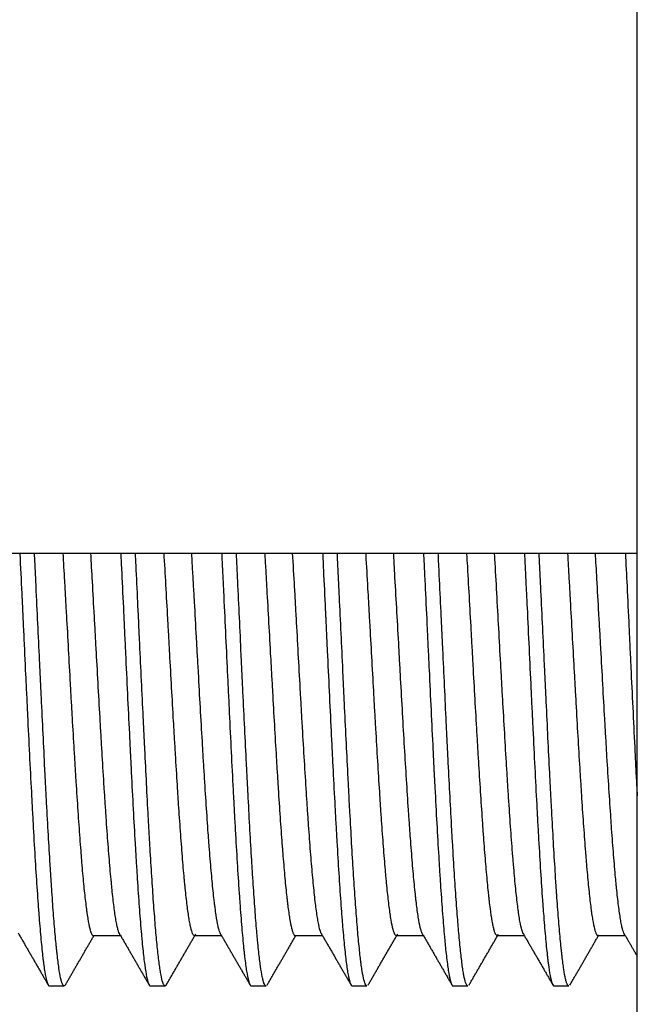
# Model space of a CAD drawing. Header units: millimetres. Extents: x 7592 to 10531, y 3981 to 6059.
# Tile 102 of 130: x 9457 to 9468, y 5519 to 5536. Entities that reach past the tile are written whole.
import ezdxf

# ---------------------------------------------------------------- set-up
doc = ezdxf.new("R2010")
doc.units = ezdxf.units.MM

msp = doc.modelspace()

# ---------------------------------------------------------------- linework, layer by layer
at = {"linetype": 'Continuous'}
for p, q in [((9467.966, 5475.9), (9467.966, 5577.592)), ((9446.968, 5526.846), (9467.969, 5526.846)), ((9458.536, 5520.221), (9459.008, 5520.221)), ((9460.286, 5520.221), (9460.758, 5520.221)), ((9462.036, 5520.221), (9462.508, 5520.221)), ((9463.786, 5520.221), (9464.258, 5520.221)), ((9465.536, 5520.221), (9466.008, 5520.221)), ((9467.286, 5520.221), (9467.758, 5520.221)), ((9457.776, 5519.346), (9458.031, 5519.346)), ((9459.526, 5519.346), (9459.781, 5519.346)), ((9461.276, 5519.346), (9461.531, 5519.346)), ((9463.026, 5519.346), (9463.281, 5519.346)), ((9464.776, 5519.346), (9465.031, 5519.346)), ((9466.526, 5519.346), (9466.781, 5519.346))]:
    msp.add_line(p, q, dxfattribs=at)
for points, knots in [([(9457.262, 5526.848), (9457.262, 5526.844), (9457.263, 5526.841), (9457.274, 5526.612), (9457.285, 5526.382), (9457.297, 5526.118), (9457.299, 5526.089), (9457.302, 5526.03), (9457.306, 5525.942), (9457.316, 5525.736), (9457.324, 5525.56), (9457.34, 5525.209), (9457.351, 5524.975), (9457.368, 5524.624), (9457.374, 5524.508), (9457.382, 5524.333), (9457.385, 5524.274), (9457.39, 5524.158), (9457.393, 5524.099), (9457.407, 5523.809), (9457.418, 5523.582), (9457.44, 5523.138), (9457.451, 5522.921), (9457.468, 5522.603), (9457.474, 5522.498), (9457.482, 5522.343), (9457.485, 5522.292), (9457.49, 5522.189), (9457.493, 5522.139), (9457.507, 5521.889), (9457.518, 5521.699), (9457.54, 5521.336), (9457.551, 5521.164), (9457.568, 5520.918), (9457.573, 5520.839), (9457.581, 5520.743), (9457.582, 5520.724), (9457.585, 5520.686), (9457.589, 5520.629), (9457.593, 5520.575), (9457.607, 5520.397), (9457.629, 5520.138), (9457.651, 5519.926), (9457.665, 5519.808), (9457.668, 5519.786), (9457.673, 5519.742), (9457.676, 5519.721), (9457.685, 5519.66), (9457.69, 5519.623), (9457.707, 5519.523), (9457.718, 5519.47), (9457.74, 5519.391), (9457.751, 5519.365), (9457.764, 5519.352), (9457.765, 5519.351), (9457.768, 5519.349), (9457.769, 5519.348), (9457.772, 5519.346), (9457.774, 5519.346), (9457.776, 5519.346)], [0, 0, 0, 0, 0.001037, 0.001037, 0.065837, 0.065837, 0.073937, 0.073937, 0.082037, 0.098237, 0.130638, 0.130638, 0.195438, 0.195438, 0.227838, 0.227838, 0.244038, 0.244038, 0.260239, 0.260239, 0.325039, 0.325039, 0.389839, 0.389839, 0.42224, 0.42224, 0.43844, 0.43844, 0.45464, 0.45464, 0.51944, 0.51944, 0.584241, 0.584241, 0.616641, 0.616641, 0.624741, 0.624741, 0.632841, 0.649041, 0.649041, 0.713842, 0.778642, 0.778642, 0.794842, 0.794842, 0.811042, 0.811042, 0.843442, 0.843442, 0.908243, 0.908243, 0.973043, 0.973043, 0.981143, 0.981143, 0.989243, 0.989243, 1, 1, 1, 1]), ([(9458.053, 5519.365), (9458.046, 5519.353), (9458.039, 5519.346), (9458.021, 5519.346), (9458.011, 5519.357), (9457.998, 5519.386), (9457.996, 5519.393), (9457.991, 5519.407), (9457.983, 5519.431), (9457.975, 5519.462), (9457.96, 5519.531), (9457.95, 5519.589), (9457.93, 5519.726), (9457.92, 5519.805), (9457.907, 5519.919), (9457.905, 5519.942), (9457.9, 5519.991), (9457.892, 5520.065), (9457.884, 5520.145), (9457.869, 5520.311), (9457.849, 5520.553), (9457.829, 5520.831), (9457.816, 5521.017), (9457.814, 5521.055), (9457.809, 5521.132), (9457.806, 5521.171), (9457.798, 5521.289), (9457.793, 5521.37), (9457.778, 5521.616), (9457.758, 5521.958), (9457.738, 5522.326), (9457.725, 5522.565), (9457.722, 5522.613), (9457.717, 5522.71), (9457.715, 5522.759), (9457.707, 5522.907), (9457.702, 5523.006), (9457.687, 5523.306), (9457.667, 5523.713), (9457.646, 5524.131), (9457.631, 5524.45), (9457.626, 5524.557), (9457.616, 5524.773), (9457.611, 5524.88), (9457.596, 5525.202), (9457.586, 5525.416), (9457.565, 5525.843), (9457.555, 5526.055), (9457.54, 5526.372), (9457.535, 5526.478), (9457.527, 5526.636), (9457.525, 5526.688), (9457.52, 5526.776), (9457.519, 5526.812), (9457.517, 5526.847)], [0, 0, 0, 0, 0.041251, 0.041251, 0.097915, 0.097915, 0.112081, 0.112081, 0.126247, 0.154578, 0.154578, 0.211242, 0.211242, 0.267906, 0.267906, 0.282072, 0.282072, 0.296237, 0.324569, 0.324569, 0.381233, 0.437897, 0.437897, 0.452063, 0.452063, 0.466228, 0.466228, 0.49456, 0.49456, 0.551224, 0.607888, 0.607888, 0.622053, 0.622053, 0.636219, 0.636219, 0.664551, 0.664551, 0.721215, 0.777878, 0.777878, 0.80621, 0.80621, 0.834542, 0.834542, 0.891206, 0.891206, 0.947869, 0.947869, 0.976201, 0.976201, 0.990367, 0.990367, 1, 1, 1, 1]), ([(9458.008, 5526.847), (9458.018, 5526.689), (9458.027, 5526.528), (9458.039, 5526.316), (9458.042, 5526.267), (9458.047, 5526.168), (9458.05, 5526.119), (9458.058, 5525.971), (9458.064, 5525.872), (9458.081, 5525.576), (9458.092, 5525.378), (9458.114, 5524.982), (9458.124, 5524.783), (9458.138, 5524.535), (9458.141, 5524.485), (9458.147, 5524.386), (9458.149, 5524.337), (9458.158, 5524.19), (9458.163, 5524.093), (9458.18, 5523.805), (9458.191, 5523.616), (9458.207, 5523.339), (9458.213, 5523.247), (9458.221, 5523.111), (9458.224, 5523.066), (9458.229, 5522.976), (9458.232, 5522.932), (9458.246, 5522.71), (9458.257, 5522.54), (9458.279, 5522.215), (9458.29, 5522.059), (9458.307, 5521.836), (9458.315, 5521.727), (9458.323, 5521.623), (9458.329, 5521.554), (9458.331, 5521.52), (9458.345, 5521.354), (9458.356, 5521.231), (9458.378, 5521.005), (9458.389, 5520.902), (9458.406, 5520.762), (9458.411, 5520.718), (9458.42, 5520.655), (9458.422, 5520.635), (9458.428, 5520.596), (9458.431, 5520.578), (9458.445, 5520.488), (9458.466, 5520.367), (9458.488, 5520.291), (9458.502, 5520.258), (9458.505, 5520.252), (9458.511, 5520.242), (9458.513, 5520.238), (9458.522, 5520.227), (9458.527, 5520.223), (9458.534, 5520.221), (9458.535, 5520.221), (9458.537, 5520.221)], [0, 0, 0, 0, 0.052658, 0.052658, 0.06833, 0.06833, 0.084002, 0.084002, 0.115346, 0.115346, 0.178034, 0.178034, 0.240722, 0.240722, 0.256394, 0.256394, 0.272066, 0.272066, 0.30341, 0.30341, 0.366098, 0.366098, 0.397442, 0.397442, 0.413114, 0.413114, 0.428786, 0.428786, 0.491475, 0.491475, 0.554163, 0.554163, 0.585507, 0.601179, 0.601179, 0.616851, 0.616851, 0.679539, 0.679539, 0.742227, 0.742227, 0.773571, 0.773571, 0.789243, 0.789243, 0.804915, 0.804915, 0.867603, 0.930291, 0.930291, 0.945963, 0.945963, 0.961635, 0.961635, 0.992979, 0.992979, 1, 1, 1, 1]), ([(9458.997, 5520.24), (9458.986, 5520.257), (9458.975, 5520.286), (9458.958, 5520.347), (9458.953, 5520.37), (9458.944, 5520.411), (9458.941, 5520.425), (9458.936, 5520.456), (9458.933, 5520.471), (9458.918, 5520.554), (9458.907, 5520.631), (9458.885, 5520.808), (9458.873, 5520.908), (9458.859, 5521.046), (9458.856, 5521.075), (9458.851, 5521.133), (9458.848, 5521.163), (9458.839, 5521.255), (9458.833, 5521.318), (9458.816, 5521.514), (9458.805, 5521.653), (9458.782, 5521.95), (9458.771, 5522.108), (9458.757, 5522.316), (9458.754, 5522.358), (9458.748, 5522.443), (9458.746, 5522.485), (9458.737, 5522.615), (9458.731, 5522.702), (9458.714, 5522.969), (9458.703, 5523.153), (9458.686, 5523.436), (9458.678, 5523.58), (9458.669, 5523.727), (9458.663, 5523.826), (9458.66, 5523.875), (9458.646, 5524.124), (9458.635, 5524.324), (9458.612, 5524.727), (9458.601, 5524.93), (9458.584, 5525.237), (9458.578, 5525.34), (9458.57, 5525.494), (9458.567, 5525.546), (9458.561, 5525.649), (9458.558, 5525.7), (9458.544, 5525.955), (9458.523, 5526.326), (9458.503, 5526.687), (9458.493, 5526.85)], [0, 0, 0, 0, 0.06537, 0.06537, 0.099136, 0.099136, 0.116018, 0.116018, 0.132901, 0.132901, 0.200432, 0.200432, 0.267963, 0.267963, 0.284846, 0.284846, 0.301729, 0.301729, 0.335494, 0.335494, 0.403025, 0.403025, 0.470556, 0.470556, 0.487439, 0.487439, 0.504322, 0.504322, 0.538088, 0.538088, 0.605619, 0.605619, 0.639384, 0.656267, 0.656267, 0.67315, 0.67315, 0.740681, 0.740681, 0.808212, 0.808212, 0.841977, 0.841977, 0.85886, 0.85886, 0.875743, 0.875743, 0.943274, 1, 1, 1, 1]), ([(9459.012, 5526.847), (9459.018, 5526.737), (9459.023, 5526.626), (9459.04, 5526.285), (9459.051, 5526.054), (9459.067, 5525.703), (9459.073, 5525.586), (9459.081, 5525.408), (9459.084, 5525.349), (9459.089, 5525.23), (9459.092, 5525.171), (9459.106, 5524.876), (9459.117, 5524.642), (9459.139, 5524.178), (9459.15, 5523.949), (9459.167, 5523.608), (9459.173, 5523.495), (9459.18, 5523.354), (9459.181, 5523.326), (9459.184, 5523.27), (9459.188, 5523.186), (9459.192, 5523.104), (9459.206, 5522.83), (9459.217, 5522.618), (9459.239, 5522.208), (9459.25, 5522.009), (9459.264, 5521.769), (9459.267, 5521.721), (9459.273, 5521.627), (9459.275, 5521.58), (9459.284, 5521.442), (9459.289, 5521.353), (9459.306, 5521.092), (9459.317, 5520.929), (9459.339, 5520.623), (9459.35, 5520.481), (9459.363, 5520.332), (9459.364, 5520.316), (9459.367, 5520.284), (9459.369, 5520.268), (9459.373, 5520.22), (9459.381, 5520.128), (9459.389, 5520.043), (9459.406, 5519.883), (9459.417, 5519.79), (9459.439, 5519.628), (9459.45, 5519.56), (9459.464, 5519.491), (9459.467, 5519.479), (9459.473, 5519.455), (9459.481, 5519.422), (9459.489, 5519.397), (9459.505, 5519.358), (9459.516, 5519.346), (9459.526, 5519.346)], [0, 0, 0, 0, 0.031606, 0.031606, 0.096373, 0.096373, 0.128757, 0.128757, 0.144948, 0.144948, 0.16114, 0.16114, 0.225907, 0.225907, 0.290674, 0.290674, 0.323057, 0.323057, 0.331153, 0.331153, 0.339249, 0.355441, 0.355441, 0.420208, 0.420208, 0.484974, 0.484974, 0.501166, 0.501166, 0.517358, 0.517358, 0.549741, 0.549741, 0.614508, 0.614508, 0.679275, 0.679275, 0.687371, 0.687371, 0.695467, 0.695467, 0.711658, 0.744042, 0.744042, 0.808809, 0.808809, 0.873576, 0.873576, 0.889767, 0.889767, 0.905959, 0.938343, 0.938343, 1, 1, 1, 1]), ([(9459.803, 5519.364), (9459.8, 5519.359), (9459.797, 5519.356), (9459.792, 5519.35), (9459.789, 5519.348), (9459.784, 5519.346), (9459.782, 5519.346), (9459.774, 5519.347), (9459.769, 5519.351), (9459.754, 5519.371), (9459.733, 5519.421), (9459.713, 5519.516), (9459.701, 5519.591), (9459.698, 5519.606), (9459.693, 5519.639), (9459.69, 5519.656), (9459.683, 5519.709), (9459.678, 5519.748), (9459.663, 5519.87), (9459.642, 5520.054), (9459.622, 5520.278), (9459.607, 5520.462), (9459.602, 5520.526), (9459.592, 5520.66), (9459.586, 5520.728), (9459.571, 5520.94), (9459.561, 5521.089), (9459.541, 5521.403), (9459.531, 5521.568), (9459.516, 5521.827), (9459.51, 5521.916), (9459.503, 5522.051), (9459.5, 5522.097), (9459.495, 5522.189), (9459.493, 5522.235), (9459.48, 5522.468), (9459.47, 5522.659), (9459.45, 5523.049), (9459.44, 5523.249), (9459.424, 5523.555), (9459.419, 5523.659), (9459.412, 5523.816), (9459.409, 5523.868), (9459.404, 5523.974), (9459.401, 5524.026), (9459.389, 5524.291), (9459.379, 5524.503), (9459.359, 5524.928), (9459.349, 5525.142), (9459.333, 5525.463), (9459.328, 5525.57), (9459.321, 5525.732), (9459.318, 5525.786), (9459.313, 5525.893), (9459.31, 5525.947), (9459.298, 5526.215), (9459.287, 5526.426), (9459.274, 5526.705), (9459.27, 5526.776), (9459.267, 5526.847)], [0, 0, 0, 0, 0.015888, 0.015888, 0.030073, 0.030073, 0.044258, 0.044258, 0.072628, 0.072628, 0.129369, 0.18611, 0.18611, 0.200295, 0.200295, 0.21448, 0.21448, 0.242851, 0.242851, 0.299592, 0.356332, 0.356332, 0.384703, 0.384703, 0.413073, 0.413073, 0.469814, 0.469814, 0.526555, 0.526555, 0.554925, 0.554925, 0.56911, 0.56911, 0.583296, 0.583296, 0.640036, 0.640036, 0.696777, 0.696777, 0.725148, 0.725148, 0.739333, 0.739333, 0.753518, 0.753518, 0.810259, 0.810259, 0.867, 0.867, 0.89537, 0.89537, 0.909555, 0.909555, 0.92374, 0.92374, 0.980481, 0.980481, 1, 1, 1, 1]), ([(9459.758, 5526.853), (9459.769, 5526.671), (9459.779, 5526.486), (9459.801, 5526.105), (9459.812, 5525.908), (9459.826, 5525.66), (9459.829, 5525.61), (9459.834, 5525.51), (9459.837, 5525.459), (9459.845, 5525.309), (9459.851, 5525.21), (9459.867, 5524.912), (9459.878, 5524.714), (9459.9, 5524.322), (9459.911, 5524.127), (9459.925, 5523.886), (9459.928, 5523.837), (9459.933, 5523.741), (9459.936, 5523.694), (9459.945, 5523.552), (9459.95, 5523.458), (9459.967, 5523.182), (9459.978, 5523.003), (9459.994, 5522.743), (9460.002, 5522.614), (9460.01, 5522.488), (9460.016, 5522.405), (9460.019, 5522.364), (9460.033, 5522.16), (9460.044, 5522.005), (9460.066, 5521.712), (9460.077, 5521.574), (9460.093, 5521.379), (9460.101, 5521.285), (9460.11, 5521.196), (9460.115, 5521.137), (9460.118, 5521.108), (9460.132, 5520.968), (9460.143, 5520.867), (9460.165, 5520.686), (9460.176, 5520.606), (9460.193, 5520.502), (9460.198, 5520.47), (9460.206, 5520.426), (9460.209, 5520.412), (9460.215, 5520.386), (9460.217, 5520.373), (9460.231, 5520.315), (9460.253, 5520.245), (9460.275, 5520.221), (9460.286, 5520.221)], [0, 0, 0, 0, 0.060621, 0.060621, 0.123246, 0.123246, 0.138903, 0.138903, 0.154559, 0.154559, 0.185872, 0.185872, 0.248497, 0.248497, 0.311122, 0.311122, 0.326779, 0.326779, 0.342435, 0.342435, 0.373747, 0.373747, 0.436373, 0.436373, 0.467685, 0.483342, 0.483342, 0.498998, 0.498998, 0.561623, 0.561623, 0.624248, 0.624248, 0.655561, 0.671217, 0.671217, 0.686874, 0.686874, 0.749499, 0.749499, 0.812124, 0.812124, 0.843437, 0.843437, 0.859093, 0.859093, 0.874749, 0.874749, 0.937375, 1, 1, 1, 1]), ([(9460.747, 5520.24), (9460.743, 5520.247), (9460.738, 5520.255), (9460.728, 5520.279), (9460.722, 5520.296), (9460.711, 5520.336), (9460.705, 5520.359), (9460.688, 5520.436), (9460.677, 5520.5), (9460.66, 5520.613), (9460.652, 5520.674), (9460.643, 5520.741), (9460.637, 5520.788), (9460.635, 5520.812), (9460.62, 5520.936), (9460.609, 5521.044), (9460.586, 5521.282), (9460.575, 5521.411), (9460.558, 5521.619), (9460.552, 5521.691), (9460.544, 5521.802), (9460.541, 5521.84), (9460.535, 5521.916), (9460.532, 5521.955), (9460.518, 5522.15), (9460.496, 5522.477), (9460.473, 5522.831), (9460.459, 5523.061), (9460.456, 5523.108), (9460.45, 5523.202), (9460.447, 5523.249), (9460.439, 5523.391), (9460.433, 5523.487), (9460.416, 5523.776), (9460.405, 5523.972), (9460.382, 5524.371), (9460.371, 5524.573), (9460.357, 5524.83), (9460.354, 5524.881), (9460.348, 5524.984), (9460.345, 5525.035), (9460.337, 5525.189), (9460.331, 5525.291), (9460.314, 5525.597), (9460.303, 5525.8), (9460.286, 5526.103), (9460.277, 5526.254), (9460.269, 5526.404), (9460.263, 5526.504), (9460.26, 5526.554), (9460.252, 5526.688), (9460.248, 5526.771), (9460.243, 5526.853)], [0, 0, 0, 0, 0.025932, 0.025932, 0.059697, 0.059697, 0.093463, 0.093463, 0.160994, 0.160994, 0.194759, 0.211642, 0.211642, 0.228525, 0.228525, 0.296056, 0.296056, 0.363587, 0.363587, 0.397353, 0.397353, 0.414235, 0.414235, 0.431118, 0.431118, 0.498649, 0.56618, 0.56618, 0.583063, 0.583063, 0.599946, 0.599946, 0.633711, 0.633711, 0.701243, 0.701243, 0.768774, 0.768774, 0.785656, 0.785656, 0.802539, 0.802539, 0.836305, 0.836305, 0.903836, 0.903836, 0.937601, 0.954484, 0.954484, 0.971367, 0.971367, 1, 1, 1, 1]), ([(9460.762, 5526.853), (9460.767, 5526.748), (9460.772, 5526.643), (9460.779, 5526.508), (9460.78, 5526.478), (9460.783, 5526.42), (9460.787, 5526.333), (9460.791, 5526.246), (9460.805, 5525.955), (9460.816, 5525.722), (9460.838, 5525.254), (9460.849, 5525.02), (9460.863, 5524.726), (9460.866, 5524.667), (9460.872, 5524.549), (9460.875, 5524.49), (9460.883, 5524.314), (9460.889, 5524.198), (9460.905, 5523.852), (9460.916, 5523.626), (9460.938, 5523.181), (9460.949, 5522.962), (9460.962, 5522.721), (9460.963, 5522.694), (9460.966, 5522.641), (9460.967, 5522.614), (9460.972, 5522.535), (9460.98, 5522.378), (9460.988, 5522.225), (9461.005, 5521.926), (9461.016, 5521.735), (9461.038, 5521.37), (9461.049, 5521.195), (9461.063, 5520.988), (9461.066, 5520.947), (9461.072, 5520.867), (9461.08, 5520.749), (9461.088, 5520.637), (9461.105, 5520.423), (9461.116, 5520.292), (9461.133, 5520.112), (9461.138, 5520.055), (9461.146, 5519.974), (9461.149, 5519.948), (9461.155, 5519.897), (9461.158, 5519.872), (9461.171, 5519.753), (9461.183, 5519.671), (9461.205, 5519.534), (9461.216, 5519.479), (9461.233, 5519.417), (9461.238, 5519.4), (9461.245, 5519.383), (9461.246, 5519.38), (9461.249, 5519.374), (9461.251, 5519.371), (9461.255, 5519.363), (9461.258, 5519.359), (9461.266, 5519.349), (9461.271, 5519.346), (9461.276, 5519.346)], [0, 0, 0, 0, 0.029808, 0.029808, 0.037908, 0.037908, 0.046008, 0.062208, 0.062208, 0.127008, 0.127008, 0.191809, 0.191809, 0.208009, 0.208009, 0.224209, 0.224209, 0.256609, 0.256609, 0.321409, 0.321409, 0.38621, 0.38621, 0.39431, 0.39431, 0.40241, 0.40241, 0.41861, 0.45101, 0.45101, 0.51581, 0.51581, 0.58061, 0.58061, 0.596811, 0.596811, 0.613011, 0.645411, 0.645411, 0.710211, 0.710211, 0.742611, 0.742611, 0.758811, 0.758811, 0.775011, 0.775011, 0.839812, 0.839812, 0.904612, 0.904612, 0.937012, 0.937012, 0.945112, 0.945112, 0.953212, 0.953212, 0.969412, 0.969412, 1, 1, 1, 1]), ([(9461.531, 5519.346), (9461.53, 5519.346), (9461.528, 5519.346), (9461.517, 5519.35), (9461.506, 5519.365), (9461.491, 5519.405), (9461.486, 5519.422), (9461.478, 5519.451), (9461.476, 5519.461), (9461.471, 5519.483), (9461.468, 5519.495), (9461.456, 5519.557), (9461.446, 5519.619), (9461.425, 5519.762), (9461.415, 5519.845), (9461.4, 5519.986), (9461.395, 5520.035), (9461.387, 5520.114), (9461.385, 5520.141), (9461.38, 5520.196), (9461.377, 5520.224), (9461.364, 5520.368), (9461.354, 5520.492), (9461.334, 5520.757), (9461.324, 5520.899), (9461.309, 5521.125), (9461.304, 5521.202), (9461.296, 5521.322), (9461.294, 5521.363), (9461.289, 5521.445), (9461.286, 5521.486), (9461.273, 5521.696), (9461.263, 5521.87), (9461.243, 5522.229), (9461.233, 5522.415), (9461.218, 5522.702), (9461.213, 5522.799), (9461.205, 5522.947), (9461.203, 5522.997), (9461.197, 5523.097), (9461.195, 5523.148), (9461.182, 5523.401), (9461.172, 5523.606), (9461.152, 5524.021), (9461.142, 5524.231), (9461.126, 5524.549), (9461.121, 5524.656), (9461.111, 5524.87), (9461.106, 5524.978), (9461.091, 5525.303), (9461.081, 5525.517), (9461.061, 5525.944), (9461.05, 5526.155), (9461.032, 5526.528), (9461.025, 5526.69), (9461.017, 5526.851)], [0, 0, 0, 0, 0.008511, 0.008511, 0.067613, 0.067613, 0.097164, 0.097164, 0.111939, 0.111939, 0.126714, 0.126714, 0.185816, 0.185816, 0.244918, 0.244918, 0.274468, 0.274468, 0.289244, 0.289244, 0.304019, 0.304019, 0.363121, 0.363121, 0.422223, 0.422223, 0.451773, 0.451773, 0.466549, 0.466549, 0.481324, 0.481324, 0.540426, 0.540426, 0.599527, 0.599527, 0.629078, 0.629078, 0.643854, 0.643854, 0.658629, 0.658629, 0.717731, 0.717731, 0.776832, 0.776832, 0.806383, 0.806383, 0.835934, 0.835934, 0.895036, 0.895036, 0.954137, 0.954137, 1, 1, 1, 1]), ([(9461.508, 5526.856), (9461.509, 5526.841), (9461.51, 5526.826), (9461.516, 5526.716), (9461.522, 5526.62), (9461.533, 5526.426), (9461.538, 5526.328), (9461.555, 5526.035), (9461.566, 5525.839), (9461.588, 5525.444), (9461.599, 5525.246), (9461.613, 5524.996), (9461.615, 5524.946), (9461.621, 5524.846), (9461.624, 5524.796), (9461.632, 5524.647), (9461.638, 5524.548), (9461.654, 5524.253), (9461.665, 5524.06), (9461.687, 5523.679), (9461.698, 5523.491), (9461.712, 5523.26), (9461.715, 5523.214), (9461.72, 5523.123), (9461.723, 5523.078), (9461.731, 5522.943), (9461.737, 5522.855), (9461.753, 5522.596), (9461.764, 5522.43), (9461.786, 5522.11), (9461.797, 5521.957), (9461.811, 5521.774), (9461.814, 5521.738), (9461.82, 5521.667), (9461.822, 5521.632), (9461.831, 5521.529), (9461.836, 5521.463), (9461.853, 5521.272), (9461.863, 5521.153), (9461.88, 5520.99), (9461.888, 5520.912), (9461.897, 5520.839), (9461.902, 5520.792), (9461.905, 5520.769), (9461.919, 5520.657), (9461.93, 5520.58), (9461.952, 5520.446), (9461.963, 5520.391), (9461.979, 5520.325), (9461.985, 5520.305), (9461.993, 5520.281), (9461.996, 5520.273), (9462.001, 5520.26), (9462.004, 5520.254), (9462.017, 5520.23), (9462.027, 5520.221), (9462.036, 5520.221)], [0, 0, 0, 0, 0.005013, 0.005013, 0.036341, 0.036341, 0.067669, 0.067669, 0.130326, 0.130326, 0.192982, 0.192982, 0.208647, 0.208647, 0.224311, 0.224311, 0.255639, 0.255639, 0.318296, 0.318296, 0.380952, 0.380952, 0.396617, 0.396617, 0.412281, 0.412281, 0.443609, 0.443609, 0.506266, 0.506266, 0.568922, 0.568922, 0.584586, 0.584586, 0.600251, 0.600251, 0.631579, 0.631579, 0.694236, 0.694236, 0.725564, 0.741228, 0.741228, 0.756892, 0.756892, 0.819549, 0.819549, 0.882205, 0.882205, 0.913534, 0.913534, 0.929198, 0.929198, 0.944862, 0.944862, 1, 1, 1, 1]), ([(9462.489, 5520.253), (9462.483, 5520.267), (9462.476, 5520.284), (9462.458, 5520.343), (9462.447, 5520.393), (9462.433, 5520.47), (9462.43, 5520.487), (9462.424, 5520.521), (9462.421, 5520.539), (9462.413, 5520.594), (9462.407, 5520.634), (9462.39, 5520.761), (9462.379, 5520.857), (9462.356, 5521.071), (9462.345, 5521.188), (9462.322, 5521.446), (9462.311, 5521.583), (9462.288, 5521.875), (9462.277, 5522.029), (9462.26, 5522.272), (9462.251, 5522.397), (9462.243, 5522.526), (9462.237, 5522.614), (9462.234, 5522.658), (9462.22, 5522.879), (9462.209, 5523.062), (9462.186, 5523.436), (9462.175, 5523.627), (9462.158, 5523.922), (9462.152, 5524.021), (9462.144, 5524.172), (9462.141, 5524.223), (9462.135, 5524.324), (9462.132, 5524.374), (9462.118, 5524.627), (9462.107, 5524.83), (9462.084, 5525.237), (9462.073, 5525.441), (9462.058, 5525.697), (9462.056, 5525.749), (9462.05, 5525.851), (9462.047, 5525.902), (9462.039, 5526.055), (9462.033, 5526.156), (9462.016, 5526.457), (9462.005, 5526.653), (9461.993, 5526.848), (9461.993, 5526.85), (9461.993, 5526.851)], [0, 0, 0, 0, 0.040022, 0.040022, 0.108553, 0.108553, 0.125685, 0.125685, 0.142818, 0.142818, 0.177083, 0.177083, 0.245614, 0.245614, 0.314145, 0.314145, 0.382675, 0.382675, 0.451206, 0.451206, 0.485471, 0.502604, 0.502604, 0.519737, 0.519737, 0.588268, 0.588268, 0.656798, 0.656798, 0.691064, 0.691064, 0.708196, 0.708196, 0.725329, 0.725329, 0.79386, 0.79386, 0.86239, 0.86239, 0.879523, 0.879523, 0.896656, 0.896656, 0.930921, 0.930921, 0.999452, 0.999452, 1, 1, 1, 1]), ([(9462.512, 5526.852), (9462.517, 5526.755), (9462.522, 5526.657), (9462.537, 5526.33), (9462.548, 5526.098), (9462.561, 5525.833), (9462.562, 5525.804), (9462.565, 5525.745), (9462.567, 5525.715), (9462.571, 5525.626), (9462.579, 5525.449), (9462.587, 5525.273), (9462.604, 5524.921), (9462.615, 5524.687), (9462.637, 5524.223), (9462.648, 5523.992), (9462.662, 5523.704), (9462.665, 5523.647), (9462.671, 5523.534), (9462.679, 5523.365), (9462.687, 5523.199), (9462.704, 5522.871), (9462.715, 5522.659), (9462.732, 5522.349), (9462.737, 5522.247), (9462.746, 5522.096), (9462.748, 5522.047), (9462.754, 5521.948), (9462.757, 5521.899), (9462.771, 5521.657), (9462.782, 5521.473), (9462.804, 5521.125), (9462.815, 5520.96), (9462.832, 5520.728), (9462.837, 5520.653), (9462.844, 5520.563), (9462.846, 5520.545), (9462.848, 5520.509), (9462.85, 5520.491), (9462.854, 5520.439), (9462.857, 5520.405), (9462.871, 5520.239), (9462.882, 5520.118), (9462.904, 5519.903), (9462.915, 5519.807), (9462.931, 5519.683), (9462.937, 5519.644), (9462.948, 5519.574), (9462.954, 5519.543), (9462.971, 5519.459), (9462.993, 5519.375), (9463.015, 5519.346), (9463.026, 5519.346), (9463.026, 5519.346), (9463.026, 5519.346)], [0, 0, 0, 0, 0.027979, 0.027979, 0.092746, 0.092746, 0.100842, 0.100842, 0.108938, 0.108938, 0.12513, 0.157513, 0.157513, 0.22228, 0.22228, 0.287047, 0.287047, 0.303238, 0.303238, 0.31943, 0.351813, 0.351813, 0.41658, 0.41658, 0.448964, 0.448964, 0.465155, 0.465155, 0.481347, 0.481347, 0.546114, 0.546114, 0.610881, 0.610881, 0.643264, 0.643264, 0.65136, 0.65136, 0.659456, 0.659456, 0.675648, 0.675648, 0.740414, 0.740414, 0.805181, 0.805181, 0.837565, 0.837565, 0.869948, 0.869948, 0.934715, 0.999482, 0.999482, 1, 1, 1, 1]), ([(9463.281, 5519.346), (9463.279, 5519.346), (9463.277, 5519.347), (9463.272, 5519.349), (9463.269, 5519.351), (9463.264, 5519.357), (9463.262, 5519.36), (9463.249, 5519.382), (9463.239, 5519.41), (9463.218, 5519.49), (9463.208, 5519.542), (9463.193, 5519.636), (9463.188, 5519.67), (9463.181, 5519.725), (9463.178, 5519.745), (9463.173, 5519.785), (9463.171, 5519.805), (9463.158, 5519.912), (9463.148, 5520.008), (9463.127, 5520.219), (9463.117, 5520.334), (9463.102, 5520.522), (9463.097, 5520.587), (9463.087, 5520.722), (9463.082, 5520.792), (9463.067, 5521.009), (9463.056, 5521.162), (9463.036, 5521.481), (9463.026, 5521.648), (9463.006, 5521.997), (9462.996, 5522.178), (9462.983, 5522.414), (9462.98, 5522.462), (9462.975, 5522.557), (9462.968, 5522.702), (9462.96, 5522.848), (9462.945, 5523.144), (9462.935, 5523.345), (9462.915, 5523.754), (9462.904, 5523.963), (9462.892, 5524.228), (9462.889, 5524.282), (9462.884, 5524.389), (9462.876, 5524.549), (9462.869, 5524.709), (9462.854, 5525.03), (9462.844, 5525.244), (9462.824, 5525.671), (9462.813, 5525.884), (9462.801, 5526.151), (9462.798, 5526.204), (9462.793, 5526.311), (9462.79, 5526.364), (9462.783, 5526.523), (9462.778, 5526.627), (9462.771, 5526.773), (9462.769, 5526.814), (9462.767, 5526.855)], [0, 0, 0, 0, 0.012537, 0.012537, 0.027319, 0.027319, 0.042101, 0.042101, 0.101231, 0.101231, 0.160361, 0.160361, 0.189925, 0.189925, 0.204708, 0.204708, 0.21949, 0.21949, 0.27862, 0.27862, 0.337749, 0.337749, 0.367314, 0.367314, 0.396879, 0.396879, 0.456008, 0.456008, 0.515138, 0.515138, 0.574267, 0.574267, 0.58905, 0.58905, 0.603832, 0.633397, 0.633397, 0.692526, 0.692526, 0.751656, 0.751656, 0.766438, 0.766438, 0.781221, 0.810786, 0.810786, 0.869915, 0.869915, 0.929045, 0.929045, 0.943827, 0.943827, 0.958609, 0.958609, 0.988174, 0.988174, 1, 1, 1, 1]), ([(9463.258, 5526.854), (9463.26, 5526.818), (9463.262, 5526.782), (9463.275, 5526.556), (9463.286, 5526.364), (9463.303, 5526.07), (9463.308, 5525.971), (9463.317, 5525.822), (9463.32, 5525.772), (9463.325, 5525.672), (9463.328, 5525.623), (9463.342, 5525.374), (9463.353, 5525.176), (9463.375, 5524.78), (9463.386, 5524.583), (9463.399, 5524.337), (9463.402, 5524.288), (9463.408, 5524.19), (9463.41, 5524.141), (9463.419, 5523.994), (9463.424, 5523.898), (9463.441, 5523.612), (9463.452, 5523.426), (9463.474, 5523.063), (9463.485, 5522.885), (9463.499, 5522.669), (9463.501, 5522.626), (9463.507, 5522.541), (9463.51, 5522.499), (9463.518, 5522.375), (9463.524, 5522.293), (9463.54, 5522.056), (9463.551, 5521.905), (9463.573, 5521.62), (9463.584, 5521.484), (9463.598, 5521.326), (9463.601, 5521.294), (9463.606, 5521.233), (9463.609, 5521.203), (9463.617, 5521.116), (9463.623, 5521.06), (9463.639, 5520.9), (9463.65, 5520.804), (9463.667, 5520.675), (9463.675, 5520.614), (9463.684, 5520.559), (9463.689, 5520.524), (9463.692, 5520.507), (9463.706, 5520.426), (9463.717, 5520.373), (9463.739, 5520.291), (9463.75, 5520.261), (9463.766, 5520.233), (9463.772, 5520.227), (9463.78, 5520.222), (9463.783, 5520.221), (9463.786, 5520.221), (9463.786, 5520.221), (9463.786, 5520.221)], [0, 0, 0, 0, 0.01203, 0.01203, 0.074687, 0.074687, 0.106015, 0.106015, 0.121679, 0.121679, 0.137343, 0.137343, 0.2, 0.2, 0.262657, 0.262657, 0.278321, 0.278321, 0.293985, 0.293985, 0.325314, 0.325314, 0.38797, 0.38797, 0.450627, 0.450627, 0.466291, 0.466291, 0.481955, 0.481955, 0.513284, 0.513284, 0.57594, 0.57594, 0.638597, 0.638597, 0.654261, 0.654261, 0.669925, 0.669925, 0.701254, 0.701254, 0.76391, 0.76391, 0.795239, 0.810903, 0.810903, 0.826567, 0.826567, 0.889224, 0.889224, 0.95188, 0.95188, 0.983209, 0.983209, 0.998873, 0.998873, 1, 1, 1, 1]), ([(9464.251, 5520.234), (9464.247, 5520.239), (9464.243, 5520.245), (9464.234, 5520.264), (9464.228, 5520.279), (9464.22, 5520.306), (9464.217, 5520.315), (9464.211, 5520.336), (9464.208, 5520.348), (9464.194, 5520.408), (9464.183, 5520.467), (9464.16, 5520.61), (9464.149, 5520.693), (9464.135, 5520.811), (9464.132, 5520.835), (9464.126, 5520.885), (9464.123, 5520.911), (9464.115, 5520.991), (9464.109, 5521.047), (9464.092, 5521.221), (9464.081, 5521.346), (9464.058, 5521.616), (9464.047, 5521.76), (9464.032, 5521.953), (9464.03, 5521.992), (9464.024, 5522.072), (9464.021, 5522.112), (9464.013, 5522.233), (9464.007, 5522.316), (9463.99, 5522.568), (9463.979, 5522.743), (9463.956, 5523.105), (9463.945, 5523.292), (9463.922, 5523.679), (9463.91, 5523.875), (9463.888, 5524.271), (9463.877, 5524.472), (9463.86, 5524.776), (9463.851, 5524.93), (9463.842, 5525.084), (9463.837, 5525.187), (9463.834, 5525.239), (9463.82, 5525.496), (9463.808, 5525.7), (9463.786, 5526.104), (9463.775, 5526.304), (9463.757, 5526.602), (9463.752, 5526.7), (9463.745, 5526.815), (9463.744, 5526.831), (9463.743, 5526.848)], [0, 0, 0, 0, 0.02252, 0.02252, 0.056032, 0.056032, 0.072788, 0.072788, 0.089544, 0.089544, 0.156568, 0.156568, 0.223592, 0.223592, 0.240348, 0.240348, 0.257104, 0.257104, 0.290616, 0.290616, 0.35764, 0.35764, 0.424665, 0.424665, 0.441421, 0.441421, 0.458177, 0.458177, 0.491689, 0.491689, 0.558713, 0.558713, 0.625737, 0.625737, 0.692761, 0.692761, 0.759785, 0.759785, 0.793297, 0.810054, 0.810054, 0.82681, 0.82681, 0.893834, 0.893834, 0.960858, 0.960858, 0.99437, 0.99437, 1, 1, 1, 1]), ([(9464.262, 5526.849), (9464.264, 5526.815), (9464.265, 5526.782), (9464.27, 5526.691), (9464.278, 5526.52), (9464.287, 5526.347), (9464.303, 5526), (9464.314, 5525.767), (9464.331, 5525.416), (9464.336, 5525.298), (9464.344, 5525.121), (9464.347, 5525.062), (9464.353, 5524.944), (9464.356, 5524.884), (9464.37, 5524.589), (9464.381, 5524.356), (9464.403, 5523.896), (9464.414, 5523.669), (9464.431, 5523.333), (9464.436, 5523.222), (9464.443, 5523.084), (9464.444, 5523.057), (9464.447, 5523.002), (9464.449, 5522.974), (9464.453, 5522.893), (9464.456, 5522.838), (9464.47, 5522.57), (9464.481, 5522.363), (9464.503, 5521.964), (9464.514, 5521.772), (9464.531, 5521.495), (9464.536, 5521.404), (9464.547, 5521.227), (9464.553, 5521.141), (9464.57, 5520.892), (9464.592, 5520.583), (9464.614, 5520.317), (9464.628, 5520.164), (9464.631, 5520.134), (9464.635, 5520.091), (9464.636, 5520.076), (9464.639, 5520.048), (9464.646, 5519.978), (9464.653, 5519.914), (9464.669, 5519.769), (9464.681, 5519.686), (9464.703, 5519.546), (9464.714, 5519.489), (9464.728, 5519.435), (9464.731, 5519.425), (9464.736, 5519.407), (9464.745, 5519.382), (9464.753, 5519.366), (9464.764, 5519.35), (9464.77, 5519.346), (9464.776, 5519.346)], [0, 0, 0, 0, 0.009461, 0.009461, 0.025661, 0.058061, 0.058061, 0.122862, 0.122862, 0.155262, 0.155262, 0.171462, 0.171462, 0.187662, 0.187662, 0.252463, 0.252463, 0.317263, 0.317263, 0.349663, 0.349663, 0.357763, 0.357763, 0.365864, 0.365864, 0.382064, 0.382064, 0.446864, 0.446864, 0.511665, 0.511665, 0.544065, 0.544065, 0.576465, 0.576465, 0.641266, 0.706066, 0.706066, 0.722266, 0.722266, 0.730366, 0.730366, 0.738466, 0.770867, 0.770867, 0.835667, 0.835667, 0.900468, 0.900468, 0.916668, 0.916668, 0.932868, 0.965268, 0.965268, 1, 1, 1, 1]), ([(9465.031, 5519.346), (9465.028, 5519.346), (9465.025, 5519.347), (9465.012, 5519.356), (9465.002, 5519.375), (9464.981, 5519.436), (9464.971, 5519.477), (9464.959, 5519.544), (9464.956, 5519.559), (9464.951, 5519.588), (9464.943, 5519.635), (9464.936, 5519.688), (9464.921, 5519.801), (9464.911, 5519.887), (9464.89, 5520.08), (9464.88, 5520.188), (9464.867, 5520.335), (9464.865, 5520.365), (9464.86, 5520.427), (9464.852, 5520.521), (9464.844, 5520.62), (9464.829, 5520.824), (9464.819, 5520.968), (9464.799, 5521.274), (9464.789, 5521.435), (9464.776, 5521.647), (9464.774, 5521.69), (9464.769, 5521.777), (9464.766, 5521.821), (9464.758, 5521.954), (9464.753, 5522.044), (9464.738, 5522.317), (9464.728, 5522.504), (9464.708, 5522.89), (9464.698, 5523.088), (9464.685, 5523.341), (9464.683, 5523.393), (9464.677, 5523.496), (9464.675, 5523.547), (9464.667, 5523.703), (9464.662, 5523.807), (9464.647, 5524.121), (9464.627, 5524.542), (9464.607, 5524.969), (9464.594, 5525.238), (9464.592, 5525.292), (9464.586, 5525.4), (9464.584, 5525.454), (9464.576, 5525.616), (9464.571, 5525.724), (9464.556, 5526.045), (9464.539, 5526.388), (9464.523, 5526.725), (9464.517, 5526.853)], [0, 0, 0, 0, 0.017959, 0.017959, 0.077033, 0.077033, 0.136107, 0.136107, 0.150875, 0.150875, 0.165643, 0.19518, 0.19518, 0.254254, 0.254254, 0.313328, 0.313328, 0.328096, 0.328096, 0.342864, 0.372401, 0.372401, 0.431475, 0.431475, 0.490549, 0.490549, 0.505317, 0.505317, 0.520086, 0.520086, 0.549622, 0.549622, 0.608696, 0.608696, 0.66777, 0.66777, 0.682538, 0.682538, 0.697307, 0.697307, 0.726843, 0.726843, 0.785917, 0.844991, 0.844991, 0.859759, 0.859759, 0.874528, 0.874528, 0.904064, 0.904064, 0.963138, 1, 1, 1, 1]), ([(9465.008, 5526.85), (9465.009, 5526.841), (9465.009, 5526.832), (9465.013, 5526.776), (9465.015, 5526.728), (9465.029, 5526.489), (9465.051, 5526.102), (9465.073, 5525.708), (9465.09, 5525.41), (9465.095, 5525.31), (9465.104, 5525.159), (9465.106, 5525.109), (9465.112, 5525.009), (9465.115, 5524.959), (9465.128, 5524.71), (9465.15, 5524.317), (9465.172, 5523.932), (9465.186, 5523.694), (9465.189, 5523.647), (9465.195, 5523.552), (9465.197, 5523.505), (9465.206, 5523.364), (9465.211, 5523.272), (9465.228, 5523), (9465.239, 5522.824), (9465.261, 5522.485), (9465.272, 5522.321), (9465.285, 5522.124), (9465.288, 5522.084), (9465.294, 5522.007), (9465.297, 5521.969), (9465.305, 5521.856), (9465.311, 5521.783), (9465.327, 5521.571), (9465.338, 5521.439), (9465.36, 5521.192), (9465.371, 5521.077), (9465.385, 5520.946), (9465.388, 5520.92), (9465.393, 5520.87), (9465.396, 5520.845), (9465.404, 5520.774), (9465.41, 5520.73), (9465.426, 5520.605), (9465.437, 5520.532), (9465.454, 5520.439), (9465.462, 5520.397), (9465.47, 5520.361), (9465.476, 5520.339), (9465.478, 5520.328), (9465.492, 5520.279), (9465.503, 5520.252), (9465.522, 5520.226), (9465.529, 5520.221), (9465.536, 5520.221)], [0, 0, 0, 0, 0.002884, 0.002884, 0.018556, 0.018556, 0.081244, 0.143932, 0.143932, 0.175276, 0.175276, 0.190948, 0.190948, 0.20662, 0.20662, 0.269308, 0.331996, 0.331996, 0.347669, 0.347669, 0.363341, 0.363341, 0.394685, 0.394685, 0.457373, 0.457373, 0.520061, 0.520061, 0.535733, 0.535733, 0.551405, 0.551405, 0.582749, 0.582749, 0.645437, 0.645437, 0.708125, 0.708125, 0.723797, 0.723797, 0.739469, 0.739469, 0.770814, 0.770814, 0.833502, 0.833502, 0.864846, 0.880518, 0.880518, 0.89619, 0.89619, 0.958878, 0.958878, 1, 1, 1, 1]), ([(9465.991, 5520.25), (9465.986, 5520.26), (9465.981, 5520.273), (9465.964, 5520.322), (9465.953, 5520.367), (9465.936, 5520.454), (9465.927, 5520.501), (9465.919, 5520.556), (9465.913, 5520.594), (9465.91, 5520.614), (9465.896, 5520.716), (9465.885, 5520.809), (9465.862, 5521.015), (9465.851, 5521.129), (9465.834, 5521.315), (9465.828, 5521.38), (9465.819, 5521.481), (9465.816, 5521.515), (9465.811, 5521.585), (9465.808, 5521.62), (9465.794, 5521.8), (9465.782, 5521.952), (9465.76, 5522.27), (9465.749, 5522.437), (9465.734, 5522.655), (9465.732, 5522.699), (9465.726, 5522.789), (9465.723, 5522.834), (9465.714, 5522.97), (9465.709, 5523.063), (9465.692, 5523.342), (9465.68, 5523.532), (9465.658, 5523.921), (9465.647, 5524.119), (9465.632, 5524.372), (9465.629, 5524.422), (9465.624, 5524.524), (9465.621, 5524.575), (9465.612, 5524.729), (9465.607, 5524.83), (9465.589, 5525.136), (9465.578, 5525.34), (9465.556, 5525.747), (9465.544, 5525.951), (9465.522, 5526.357), (9465.51, 5526.556), (9465.497, 5526.785), (9465.495, 5526.819), (9465.493, 5526.853)], [0, 0, 0, 0, 0.031694, 0.031694, 0.1, 0.1, 0.134153, 0.151229, 0.151229, 0.168306, 0.168306, 0.236612, 0.236612, 0.304918, 0.304918, 0.339071, 0.339071, 0.356147, 0.356147, 0.373224, 0.373224, 0.44153, 0.44153, 0.509836, 0.509836, 0.526912, 0.526912, 0.543989, 0.543989, 0.578142, 0.578142, 0.646448, 0.646448, 0.714754, 0.714754, 0.73183, 0.73183, 0.748907, 0.748907, 0.78306, 0.78306, 0.851366, 0.851366, 0.919672, 0.919672, 0.987978, 0.987978, 1, 1, 1, 1]), ([(9466.012, 5526.852), (9466.016, 5526.769), (9466.02, 5526.685), (9466.03, 5526.487), (9466.035, 5526.371), (9466.042, 5526.226), (9466.044, 5526.197), (9466.047, 5526.138), (9466.048, 5526.109), (9466.052, 5526.021), (9466.055, 5525.962), (9466.069, 5525.669), (9466.08, 5525.434), (9466.102, 5524.966), (9466.113, 5524.732), (9466.13, 5524.382), (9466.135, 5524.265), (9466.147, 5524.032), (9466.152, 5523.916), (9466.169, 5523.574), (9466.18, 5523.35), (9466.202, 5522.913), (9466.213, 5522.699), (9466.227, 5522.438), (9466.23, 5522.386), (9466.234, 5522.309), (9466.235, 5522.283), (9466.238, 5522.232), (9466.245, 5522.105), (9466.252, 5521.982), (9466.269, 5521.692), (9466.28, 5521.508), (9466.302, 5521.157), (9466.313, 5520.991), (9466.327, 5520.794), (9466.33, 5520.755), (9466.335, 5520.679), (9466.344, 5520.568), (9466.352, 5520.463), (9466.369, 5520.263), (9466.38, 5520.141), (9466.396, 5519.977), (9466.402, 5519.925), (9466.41, 5519.852), (9466.413, 5519.828), (9466.418, 5519.782), (9466.421, 5519.76), (9466.435, 5519.654), (9466.446, 5519.583), (9466.469, 5519.468), (9466.48, 5519.424), (9466.496, 5519.379), (9466.502, 5519.368), (9466.51, 5519.356), (9466.513, 5519.353), (9466.517, 5519.349), (9466.518, 5519.348), (9466.521, 5519.347), (9466.523, 5519.346), (9466.525, 5519.346), (9466.526, 5519.346)], [0, 0, 0, 0, 0.023846, 0.023846, 0.056246, 0.056246, 0.064347, 0.064347, 0.072447, 0.072447, 0.088647, 0.088647, 0.153447, 0.153447, 0.218247, 0.218247, 0.250647, 0.250647, 0.283047, 0.283047, 0.347848, 0.347848, 0.412648, 0.412648, 0.428848, 0.428848, 0.436948, 0.436948, 0.445048, 0.477448, 0.477448, 0.542248, 0.542248, 0.607049, 0.607049, 0.623249, 0.623249, 0.639449, 0.671849, 0.671849, 0.736649, 0.736649, 0.769049, 0.769049, 0.785249, 0.785249, 0.801449, 0.801449, 0.86625, 0.86625, 0.93105, 0.93105, 0.96345, 0.96345, 0.97965, 0.97965, 0.98775, 0.98775, 0.99585, 1, 1, 1, 1]), ([(9466.781, 5519.346), (9466.772, 5519.346), (9466.763, 5519.355), (9466.752, 5519.378), (9466.749, 5519.384), (9466.744, 5519.397), (9466.742, 5519.405), (9466.734, 5519.429), (9466.729, 5519.448), (9466.714, 5519.514), (9466.704, 5519.569), (9466.684, 5519.701), (9466.674, 5519.778), (9466.661, 5519.888), (9466.658, 5519.911), (9466.653, 5519.958), (9466.651, 5519.982), (9466.643, 5520.057), (9466.638, 5520.109), (9466.622, 5520.273), (9466.602, 5520.51), (9466.582, 5520.784), (9466.57, 5520.967), (9466.567, 5521.005), (9466.562, 5521.08), (9466.559, 5521.119), (9466.552, 5521.236), (9466.547, 5521.316), (9466.531, 5521.56), (9466.511, 5521.899), (9466.491, 5522.264), (9466.476, 5522.548), (9466.471, 5522.644), (9466.463, 5522.791), (9466.461, 5522.841), (9466.456, 5522.94), (9466.453, 5522.989), (9466.44, 5523.239), (9466.42, 5523.644), (9466.4, 5524.061), (9466.385, 5524.379), (9466.38, 5524.485), (9466.372, 5524.646), (9466.369, 5524.7), (9466.364, 5524.808), (9466.362, 5524.862), (9466.349, 5525.131), (9466.339, 5525.345), (9466.319, 5525.772), (9466.309, 5525.984), (9466.293, 5526.302), (9466.288, 5526.407), (9466.281, 5526.565), (9466.278, 5526.618), (9466.273, 5526.723), (9466.27, 5526.775), (9466.268, 5526.836), (9466.267, 5526.844), (9466.267, 5526.852)], [0, 0, 0, 0, 0.051561, 0.051561, 0.066344, 0.066344, 0.081126, 0.081126, 0.110691, 0.110691, 0.16982, 0.16982, 0.22895, 0.22895, 0.243732, 0.243732, 0.258515, 0.258515, 0.28808, 0.28808, 0.347209, 0.406339, 0.406339, 0.421121, 0.421121, 0.435904, 0.435904, 0.465468, 0.465468, 0.524598, 0.583728, 0.583728, 0.613292, 0.613292, 0.628075, 0.628075, 0.642857, 0.642857, 0.701987, 0.761116, 0.761116, 0.790681, 0.790681, 0.805464, 0.805464, 0.820246, 0.820246, 0.879376, 0.879376, 0.938505, 0.938505, 0.96807, 0.96807, 0.982852, 0.982852, 0.997635, 0.997635, 1, 1, 1, 1]), ([(9466.758, 5526.85), (9466.763, 5526.774), (9466.767, 5526.696), (9466.777, 5526.523), (9466.785, 5526.378), (9466.794, 5526.231), (9466.799, 5526.132), (9466.802, 5526.083), (9466.816, 5525.836), (9466.827, 5525.638), (9466.849, 5525.242), (9466.86, 5525.044), (9466.876, 5524.746), (9466.882, 5524.647), (9466.89, 5524.498), (9466.893, 5524.449), (9466.899, 5524.35), (9466.901, 5524.301), (9466.915, 5524.056), (9466.926, 5523.864), (9466.948, 5523.488), (9466.959, 5523.304), (9466.973, 5523.078), (9466.976, 5523.033), (9466.981, 5522.943), (9466.984, 5522.899), (9466.992, 5522.767), (9466.998, 5522.68), (9467.014, 5522.426), (9467.025, 5522.265), (9467.048, 5521.955), (9467.059, 5521.807), (9467.072, 5521.632), (9467.075, 5521.597), (9467.081, 5521.529), (9467.083, 5521.496), (9467.092, 5521.397), (9467.097, 5521.333), (9467.114, 5521.151), (9467.125, 5521.039), (9467.147, 5520.835), (9467.158, 5520.743), (9467.172, 5520.641), (9467.174, 5520.621), (9467.18, 5520.582), (9467.183, 5520.564), (9467.191, 5520.511), (9467.197, 5520.479), (9467.213, 5520.39), (9467.224, 5520.342), (9467.24, 5520.288), (9467.249, 5520.265), (9467.257, 5520.248), (9467.263, 5520.239), (9467.265, 5520.235), (9467.279, 5520.219), (9467.29, 5520.218), (9467.3, 5520.227)], [0, 0, 0, 0, 0.024915, 0.024915, 0.055447, 0.070713, 0.070713, 0.08598, 0.08598, 0.147045, 0.147045, 0.20811, 0.20811, 0.238642, 0.238642, 0.253908, 0.253908, 0.269175, 0.269175, 0.33024, 0.33024, 0.391305, 0.391305, 0.406571, 0.406571, 0.421837, 0.421837, 0.45237, 0.45237, 0.513435, 0.513435, 0.5745, 0.5745, 0.589766, 0.589766, 0.605032, 0.605032, 0.635565, 0.635565, 0.69663, 0.69663, 0.757695, 0.757695, 0.772961, 0.772961, 0.788227, 0.788227, 0.81876, 0.81876, 0.879825, 0.879825, 0.910357, 0.925624, 0.925624, 0.94089, 0.94089, 1, 1, 1, 1]), ([(9467.744, 5520.244), (9467.733, 5520.263), (9467.722, 5520.294), (9467.709, 5520.347), (9467.706, 5520.359), (9467.7, 5520.384), (9467.697, 5520.397), (9467.688, 5520.439), (9467.683, 5520.47), (9467.666, 5520.572), (9467.654, 5520.651), (9467.632, 5520.831), (9467.621, 5520.933), (9467.606, 5521.074), (9467.604, 5521.103), (9467.598, 5521.163), (9467.595, 5521.193), (9467.586, 5521.285), (9467.581, 5521.349), (9467.564, 5521.547), (9467.552, 5521.688), (9467.535, 5521.913), (9467.527, 5522.029), (9467.518, 5522.15), (9467.513, 5522.231), (9467.51, 5522.273), (9467.496, 5522.483), (9467.484, 5522.656), (9467.462, 5523.014), (9467.45, 5523.198), (9467.433, 5523.483), (9467.428, 5523.579), (9467.419, 5523.726), (9467.416, 5523.775), (9467.411, 5523.874), (9467.408, 5523.924), (9467.394, 5524.172), (9467.371, 5524.573), (9467.348, 5524.98), (9467.334, 5525.236), (9467.331, 5525.287), (9467.325, 5525.39), (9467.323, 5525.442), (9467.314, 5525.597), (9467.308, 5525.699), (9467.291, 5526.004), (9467.28, 5526.205), (9467.26, 5526.556), (9467.251, 5526.707), (9467.243, 5526.856)], [0, 0, 0, 0, 0.065689, 0.065689, 0.082655, 0.082655, 0.09962, 0.09962, 0.13355, 0.13355, 0.201411, 0.201411, 0.269272, 0.269272, 0.286238, 0.286238, 0.303203, 0.303203, 0.337133, 0.337133, 0.404994, 0.404994, 0.438925, 0.45589, 0.45589, 0.472855, 0.472855, 0.540716, 0.540716, 0.608578, 0.608578, 0.642508, 0.642508, 0.659473, 0.659473, 0.676439, 0.676439, 0.7443, 0.812161, 0.812161, 0.829126, 0.829126, 0.846091, 0.846091, 0.880022, 0.880022, 0.947883, 0.947883, 1, 1, 1, 1]), ([(9467.762, 5526.856), (9467.771, 5526.665), (9467.792, 5526.243), (9467.812, 5525.812), (9467.826, 5525.517), (9467.829, 5525.458), (9467.833, 5525.369), (9467.834, 5525.34), (9467.837, 5525.28), (9467.844, 5525.132), (9467.851, 5524.985), (9467.868, 5524.633), (9467.879, 5524.401), (9467.901, 5523.94), (9467.912, 5523.712), (9467.926, 5523.429), (9467.929, 5523.373), (9467.934, 5523.261), (9467.937, 5523.205), (9467.945, 5523.04), (9467.951, 5522.931), (9467.96, 5522.763), (9467.963, 5522.702), (9467.966, 5522.641)], [0, 0, 0, 0, 0.138201, 0.301173, 0.301173, 0.341917, 0.341917, 0.362288, 0.362288, 0.38266, 0.464146, 0.464146, 0.627119, 0.627119, 0.790091, 0.790091, 0.830834, 0.830834, 0.871578, 0.871578, 0.953064, 0.953064, 1, 1, 1, 1])]:
    msp.add_open_spline(points, degree=3, knots=knots, dxfattribs=at)
for points in [[(9457.235, 5520.262), (9457.497, 5519.809), (9457.757, 5519.359)], [(9458.05, 5519.359), (9458.299, 5519.788), (9458.549, 5520.221)], [(9458.993, 5520.246), (9459.251, 5519.802), (9459.507, 5519.359)], [(9459.8, 5519.359), (9460.056, 5519.801), (9460.312, 5520.244)], [(9460.744, 5520.245), (9461, 5519.803), (9461.257, 5519.36)], [(9461.55, 5519.359), (9461.799, 5519.79), (9462.049, 5520.221)], [(9462.485, 5520.261), (9462.746, 5519.81), (9463.006, 5519.362)], [(9463.301, 5519.36), (9463.559, 5519.806), (9463.817, 5520.251)], [(9464.248, 5520.24), (9464.502, 5519.799), (9464.757, 5519.36)], [(9465.051, 5519.361), (9465.306, 5519.802), (9465.562, 5520.243)], [(9465.986, 5520.259), (9466.248, 5519.807), (9466.508, 5519.359)], [(9466.801, 5519.362), (9467.051, 5519.792), (9467.302, 5520.232)], [(9467.741, 5520.25), (9467.854, 5520.056), (9467.966, 5519.862)]]:
    msp.add_open_spline(points, degree=2, dxfattribs=at)

doc.saveas('drawing.dxf')
